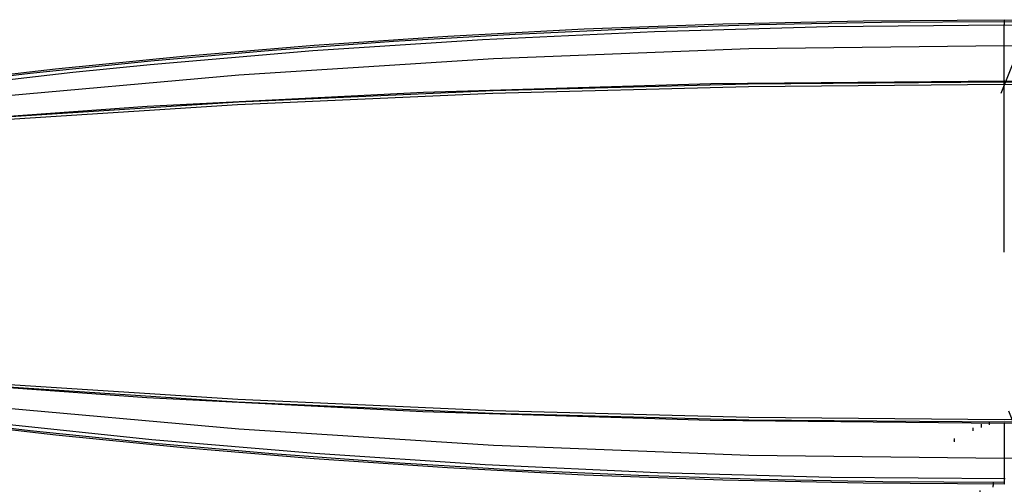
# Model space of a CAD drawing. Header units: millimetres. Extents: x -31.4 to 31.4, y -14.5 to -7.3.
# Tile 4 of 8: x -15.3 to 0, y -14.5 to -7.3. Entities that reach past the tile are written whole.
import ezdxf

# ---------------------------------------------------------------- set-up
doc = ezdxf.new("R2010")
doc.units = ezdxf.units.MM
doc.header["$MEASUREMENT"] = 0
doc.layers.add('Predefinito', color=5, linetype='Continuous')

msp = doc.modelspace()

# ---------------------------------------------------------------- linework, layer by layer
at = {"layer": 'Predefinito', "color": 9, "extrusion": (1, 6.37988e-05, -6.40839e-05)}
msp.add_lwpolyline([(-7.412, 7.757), (-7.411, 7.758), (-7.41, 7.759), (-7.409, 7.76), (-7.407, 7.761), (-7.406, 7.762), (-7.405, 7.763), (-7.403, 7.763), (-7.402, 7.764), (-7.4, 7.765), (-7.398, 7.766), (-7.398, 7.766), (-7.397, 7.766), (-7.396, 7.766), (-7.395, 7.767), (-7.394, 7.767), (-7.393, 7.767), (-7.392, 7.767), (-7.392, 7.768), (-7.391, 7.768), (-7.39, 7.768), (-7.389, 7.768), (-7.388, 7.768), (-7.387, 7.769), (-7.386, 7.769), (-7.385, 7.769), (-7.384, 7.769), (-7.383, 7.769), (-7.382, 7.769), (-7.381, 7.769), (-7.38, 7.769), (-7.379, 7.769), (-7.378, 7.769), (-7.377, 7.769), (-7.376, 7.769), (-7.375, 7.769), (-7.374, 7.769), (-7.373, 7.769), (-7.372, 7.769), (-7.371, 7.768), (-7.37, 7.768), (-7.369, 7.768), (-7.368, 7.768), (-7.367, 7.767), (-7.366, 7.767), (-7.365, 7.767), (-7.364, 7.767), (-7.363, 7.766), (-7.362, 7.766), (-7.361, 7.765), (-7.36, 7.765), (-7.359, 7.765), (-7.358, 7.764), (-7.357, 7.764), (-7.356, 7.763), (-7.355, 7.763), (-7.354, 7.762), (-7.353, 7.762), (-7.352, 7.761), (-7.351, 7.76), (-7.351, 7.76), (-7.35, 7.759), (-7.349, 7.758), (-7.348, 7.758), (-7.347, 7.757), (-7.346, 7.756), (-7.346, 7.756), (-7.345, 7.755), (-7.344, 7.754), (-7.343, 7.753), (-7.343, 7.753), (-7.342, 7.752), (-7.341, 7.751), (-7.341, 7.75), (-7.34, 7.75), (-7.34, 7.749), (-7.339, 7.748), (-7.338, 7.747), (-7.338, 7.746), (-7.337, 7.745), (-7.337, 7.745), (-7.336, 7.744), (-7.336, 7.743), (-7.335, 7.742), (-7.335, 7.741), (-7.334, 7.74), (-7.334, 7.739), (-7.334, 7.739), (-7.333, 7.738), (-7.333, 7.737), (-7.333, 7.736), (-7.332, 7.735), (-7.332, 7.734), (-7.332, 7.733), (-7.332, 7.732), (-7.331, 7.732), (-7.331, 7.731), (-7.331, 7.73), (-7.331, 7.729), (-7.33, 7.727), (-7.33, 7.726), (-7.33, 7.724), (-7.33, 7.722), (-7.33, 7.721), (-7.33, 7.719), (-7.33, 7.717), (-7.33, 7.716), (-7.33, 7.714), (-7.33, 7.713)], dxfattribs=at)
at = {"layer": 'Predefinito', "color": 9, "extrusion": (0.99934, 0.025723, -0.025647)}
msp.add_lwpolyline([(-7.361, 7.701), (-7.359, 7.702), (-7.358, 7.703), (-7.357, 7.704), (-7.356, 7.705), (-7.354, 7.706), (-7.353, 7.706), (-7.352, 7.707), (-7.35, 7.708), (-7.348, 7.709), (-7.347, 7.709), (-7.346, 7.71), (-7.345, 7.71), (-7.344, 7.71), (-7.344, 7.711), (-7.343, 7.711), (-7.342, 7.711), (-7.341, 7.711), (-7.34, 7.712), (-7.339, 7.712), (-7.338, 7.712), (-7.337, 7.712), (-7.336, 7.712), (-7.335, 7.713), (-7.334, 7.713), (-7.333, 7.713), (-7.332, 7.713), (-7.332, 7.713), (-7.331, 7.713), (-7.33, 7.713), (-7.329, 7.713), (-7.328, 7.713), (-7.327, 7.713), (-7.326, 7.713), (-7.325, 7.713), (-7.323, 7.713), (-7.322, 7.713), (-7.321, 7.713), (-7.32, 7.712), (-7.319, 7.712), (-7.318, 7.712), (-7.317, 7.712), (-7.316, 7.712), (-7.315, 7.711), (-7.314, 7.711), (-7.313, 7.711), (-7.312, 7.71), (-7.311, 7.71), (-7.31, 7.71), (-7.309, 7.709), (-7.308, 7.709), (-7.307, 7.708), (-7.306, 7.708), (-7.305, 7.708), (-7.305, 7.707), (-7.304, 7.707), (-7.303, 7.706), (-7.302, 7.705), (-7.301, 7.705), (-7.3, 7.704), (-7.299, 7.704), (-7.298, 7.703), (-7.297, 7.702), (-7.297, 7.702), (-7.296, 7.701), (-7.295, 7.7), (-7.294, 7.7), (-7.293, 7.699), (-7.293, 7.698), (-7.292, 7.697), (-7.291, 7.697), (-7.291, 7.696), (-7.29, 7.695), (-7.289, 7.694), (-7.289, 7.694), (-7.288, 7.693), (-7.287, 7.692), (-7.287, 7.691), (-7.286, 7.69), (-7.286, 7.689), (-7.285, 7.689), (-7.285, 7.688), (-7.284, 7.687), (-7.284, 7.686), (-7.283, 7.685), (-7.283, 7.684), (-7.283, 7.683), (-7.282, 7.682), (-7.282, 7.682), (-7.281, 7.681), (-7.281, 7.68), (-7.281, 7.679), (-7.281, 7.678), (-7.28, 7.677), (-7.28, 7.676), (-7.28, 7.676), (-7.28, 7.675), (-7.279, 7.674), (-7.279, 7.673), (-7.279, 7.671), (-7.279, 7.67), (-7.278, 7.668), (-7.278, 7.666), (-7.278, 7.665), (-7.278, 7.663), (-7.278, 7.661), (-7.278, 7.66), (-7.278, 7.658), (-7.279, 7.657)], dxfattribs=at)
at = {"layer": 'Predefinito', "color": 9, "extrusion": (0.999834, 0.012847, -0.012892)}
msp.add_lwpolyline([(-7.399, 7.743), (-7.398, 7.744), (-7.397, 7.745), (-7.396, 7.746), (-7.394, 7.747), (-7.393, 7.748), (-7.392, 7.748), (-7.39, 7.749), (-7.389, 7.75), (-7.387, 7.751), (-7.386, 7.751), (-7.385, 7.752), (-7.384, 7.752), (-7.383, 7.752), (-7.382, 7.753), (-7.381, 7.753), (-7.38, 7.753), (-7.38, 7.753), (-7.379, 7.754), (-7.378, 7.754), (-7.377, 7.754), (-7.376, 7.754), (-7.375, 7.754), (-7.374, 7.754), (-7.373, 7.755), (-7.372, 7.755), (-7.371, 7.755), (-7.37, 7.755), (-7.369, 7.755), (-7.368, 7.755), (-7.367, 7.755), (-7.366, 7.755), (-7.365, 7.755), (-7.364, 7.755), (-7.363, 7.755), (-7.362, 7.755), (-7.361, 7.755), (-7.36, 7.755), (-7.359, 7.754), (-7.358, 7.754), (-7.357, 7.754), (-7.356, 7.754), (-7.355, 7.754), (-7.354, 7.753), (-7.353, 7.753), (-7.352, 7.753), (-7.351, 7.752), (-7.35, 7.752), (-7.349, 7.752), (-7.348, 7.751), (-7.347, 7.751), (-7.346, 7.75), (-7.345, 7.75), (-7.344, 7.749), (-7.343, 7.749), (-7.342, 7.748), (-7.341, 7.748), (-7.34, 7.747), (-7.339, 7.747), (-7.339, 7.746), (-7.338, 7.746), (-7.337, 7.745), (-7.336, 7.744), (-7.335, 7.744), (-7.334, 7.743), (-7.334, 7.742), (-7.333, 7.742), (-7.332, 7.741), (-7.331, 7.74), (-7.331, 7.739), (-7.33, 7.739), (-7.329, 7.738), (-7.329, 7.737), (-7.328, 7.736), (-7.327, 7.735), (-7.327, 7.735), (-7.326, 7.734), (-7.325, 7.733), (-7.325, 7.732), (-7.324, 7.731), (-7.324, 7.73), (-7.323, 7.73), (-7.323, 7.729), (-7.322, 7.728), (-7.322, 7.727), (-7.322, 7.726), (-7.321, 7.725), (-7.321, 7.724), (-7.32, 7.724), (-7.32, 7.723), (-7.32, 7.722), (-7.32, 7.721), (-7.319, 7.72), (-7.319, 7.719), (-7.319, 7.718), (-7.318, 7.717), (-7.318, 7.717), (-7.318, 7.716), (-7.318, 7.715), (-7.318, 7.713), (-7.317, 7.711), (-7.317, 7.71), (-7.317, 7.708), (-7.317, 7.706), (-7.317, 7.705), (-7.317, 7.703), (-7.317, 7.702), (-7.317, 7.7), (-7.317, 7.699)], dxfattribs=at)
at = {"layer": 'Predefinito', "color": 9, "extrusion": (1, 0, 0)}
for points in [[(-10.934, 6.467), (-10.751, 6.47), (-10.569, 6.479), (-10.388, 6.494), (-10.207, 6.515), (-10.026, 6.543), (-9.847, 6.576), (-9.669, 6.615), (-9.492, 6.661), (-9.317, 6.712), (-9.144, 6.769), (-8.973, 6.832), (-8.804, 6.9), (-8.637, 6.974), (-8.473, 7.054), (-8.312, 7.139), (-8.154, 7.229), (-7.999, 7.325), (-7.847, 7.425), (-7.698, 7.531), (-7.553, 7.642), (-7.412, 7.757)], [(-13.587, 0.03), (-14.537, 7.713)]]:
    msp.add_lwpolyline(points, dxfattribs=at)
at = {"layer": 'Predefinito', "color": 9, "extrusion": (0.998934, -0.005307, -0.045845)}
msp.add_lwpolyline([(-8.468, -0.138), (-7.576, 7.553)], dxfattribs=at)
at = {"layer": 'Predefinito', "color": 9, "extrusion": (0.997362, 0.052123, -0.050512)}
msp.add_lwpolyline([(-7.202, 7.538), (-7.2, 7.539), (-7.199, 7.54), (-7.198, 7.541), (-7.197, 7.542), (-7.195, 7.542), (-7.194, 7.543), (-7.193, 7.544), (-7.191, 7.545), (-7.189, 7.546), (-7.188, 7.546), (-7.187, 7.547), (-7.186, 7.547), (-7.185, 7.547), (-7.185, 7.547), (-7.184, 7.548), (-7.183, 7.548), (-7.182, 7.548), (-7.181, 7.548), (-7.18, 7.549), (-7.179, 7.549), (-7.178, 7.549), (-7.177, 7.549), (-7.176, 7.549), (-7.175, 7.549), (-7.175, 7.549), (-7.174, 7.55), (-7.173, 7.55), (-7.172, 7.55), (-7.171, 7.55), (-7.17, 7.55), (-7.169, 7.55), (-7.168, 7.55), (-7.167, 7.55), (-7.166, 7.55), (-7.165, 7.55), (-7.164, 7.549), (-7.163, 7.549), (-7.162, 7.549), (-7.161, 7.549), (-7.16, 7.549), (-7.158, 7.549), (-7.157, 7.548), (-7.156, 7.548), (-7.155, 7.548), (-7.154, 7.547), (-7.153, 7.547), (-7.152, 7.547), (-7.151, 7.546), (-7.15, 7.546), (-7.15, 7.546), (-7.149, 7.545), (-7.148, 7.545), (-7.147, 7.544), (-7.146, 7.544), (-7.145, 7.543), (-7.144, 7.543), (-7.143, 7.542), (-7.142, 7.542), (-7.141, 7.541), (-7.14, 7.54), (-7.139, 7.54), (-7.139, 7.539), (-7.138, 7.539), (-7.137, 7.538), (-7.136, 7.537), (-7.135, 7.537), (-7.135, 7.536), (-7.134, 7.535), (-7.133, 7.534), (-7.132, 7.534), (-7.132, 7.533), (-7.131, 7.532), (-7.13, 7.531), (-7.13, 7.53), (-7.129, 7.53), (-7.129, 7.529), (-7.128, 7.528), (-7.128, 7.527), (-7.127, 7.526), (-7.126, 7.526), (-7.126, 7.525), (-7.125, 7.524), (-7.125, 7.523), (-7.125, 7.522), (-7.124, 7.521), (-7.124, 7.52), (-7.123, 7.52), (-7.123, 7.519), (-7.123, 7.518), (-7.122, 7.517), (-7.122, 7.516), (-7.122, 7.515), (-7.121, 7.514), (-7.121, 7.513), (-7.121, 7.513), (-7.121, 7.512), (-7.121, 7.511), (-7.12, 7.51), (-7.12, 7.508), (-7.12, 7.507), (-7.12, 7.505), (-7.119, 7.503), (-7.119, 7.502), (-7.119, 7.5), (-7.119, 7.499), (-7.119, 7.497), (-7.119, 7.496), (-7.12, 7.494)], dxfattribs=at)
at = {"layer": 'Predefinito', "color": 9}
for points in [[(31.131, -10.885), (27.4, -10.17), (23.643, -9.544), (19.741, -8.994), (15.818, -8.542), (11.878, -8.189), (7.926, -7.936), (3.965, -7.784), (0, -7.734), (-3.965, -7.784), (-7.926, -7.936), (-11.878, -8.189), (-15.818, -8.542), (-19.741, -8.994), (-23.643, -9.544), (-27.4, -10.17), (-31.131, -10.885)], [(-31.131, -10.983), (-27.4, -11.698), (-23.643, -12.323), (-19.741, -12.874), (-15.818, -13.326), (-11.878, -13.679), (-7.926, -13.931), (-3.965, -14.083), (0, -14.134), (3.965, -14.083), (7.926, -13.931), (11.878, -13.679), (15.818, -13.326), (19.741, -12.874), (23.643, -12.323), (27.4, -11.698), (31.131, -10.983)]]:
    msp.add_lwpolyline(points, dxfattribs=at)
at = {"layer": 'Predefinito', "color": 9, "extrusion": (0.994039, 0.08, -0.074073)}
msp.add_lwpolyline([(-6.921, 7.28), (-6.92, 7.281), (-6.918, 7.282), (-6.917, 7.282), (-6.916, 7.283), (-6.915, 7.284), (-6.913, 7.285), (-6.912, 7.286), (-6.91, 7.286), (-6.909, 7.287), (-6.907, 7.288), (-6.905, 7.288), (-6.905, 7.289), (-6.904, 7.289), (-6.903, 7.289), (-6.902, 7.289), (-6.901, 7.29), (-6.9, 7.29), (-6.899, 7.29), (-6.898, 7.29), (-6.898, 7.291), (-6.897, 7.291), (-6.896, 7.291), (-6.895, 7.291), (-6.894, 7.291), (-6.893, 7.291), (-6.892, 7.291), (-6.891, 7.291), (-6.89, 7.291), (-6.889, 7.291), (-6.888, 7.291), (-6.887, 7.291), (-6.886, 7.291), (-6.885, 7.291), (-6.884, 7.291), (-6.883, 7.291), (-6.882, 7.291), (-6.881, 7.291), (-6.88, 7.291), (-6.879, 7.29), (-6.878, 7.29), (-6.877, 7.29), (-6.876, 7.29), (-6.875, 7.289), (-6.874, 7.289), (-6.873, 7.289), (-6.872, 7.288), (-6.871, 7.288), (-6.87, 7.288), (-6.869, 7.287), (-6.868, 7.287), (-6.867, 7.286), (-6.866, 7.286), (-6.865, 7.285), (-6.864, 7.285), (-6.863, 7.284), (-6.863, 7.284), (-6.862, 7.283), (-6.861, 7.283), (-6.86, 7.282), (-6.859, 7.282), (-6.858, 7.281), (-6.857, 7.28), (-6.857, 7.28), (-6.856, 7.279), (-6.855, 7.278), (-6.854, 7.278), (-6.854, 7.277), (-6.853, 7.276), (-6.852, 7.275), (-6.851, 7.275), (-6.851, 7.274), (-6.85, 7.273), (-6.849, 7.272), (-6.849, 7.272), (-6.848, 7.271), (-6.848, 7.27), (-6.847, 7.269), (-6.847, 7.268), (-6.846, 7.267), (-6.846, 7.267), (-6.845, 7.266), (-6.845, 7.265), (-6.844, 7.264), (-6.844, 7.263), (-6.843, 7.262), (-6.843, 7.261), (-6.843, 7.261), (-6.842, 7.26), (-6.842, 7.259), (-6.842, 7.258), (-6.841, 7.257), (-6.841, 7.256), (-6.841, 7.255), (-6.841, 7.255), (-6.84, 7.254), (-6.84, 7.252), (-6.84, 7.25), (-6.839, 7.249), (-6.839, 7.247), (-6.839, 7.245), (-6.839, 7.244), (-6.839, 7.242), (-6.839, 7.241), (-6.839, 7.239), (-6.839, 7.238), (-6.839, 7.236)], dxfattribs=at)
at = {"layer": 'Predefinito', "color": 9, "extrusion": (0.989275, 0.110012, -0.096088)}
msp.add_lwpolyline([(-6.495, 6.941), (-6.494, 6.942), (-6.493, 6.943), (-6.491, 6.943), (-6.49, 6.944), (-6.489, 6.945), (-6.487, 6.946), (-6.486, 6.947), (-6.484, 6.947), (-6.483, 6.948), (-6.481, 6.949), (-6.48, 6.949), (-6.479, 6.949), (-6.478, 6.95), (-6.477, 6.95), (-6.476, 6.95), (-6.475, 6.95), (-6.475, 6.951), (-6.474, 6.951), (-6.473, 6.951), (-6.472, 6.951), (-6.471, 6.951), (-6.47, 6.951), (-6.469, 6.952), (-6.468, 6.952), (-6.467, 6.952), (-6.466, 6.952), (-6.465, 6.952), (-6.464, 6.952), (-6.463, 6.952), (-6.462, 6.952), (-6.461, 6.952), (-6.46, 6.952), (-6.459, 6.952), (-6.458, 6.952), (-6.457, 6.952), (-6.456, 6.951), (-6.456, 6.951), (-6.455, 6.951), (-6.454, 6.951), (-6.453, 6.951), (-6.452, 6.95), (-6.451, 6.95), (-6.45, 6.95), (-6.449, 6.95), (-6.448, 6.949), (-6.447, 6.949), (-6.446, 6.949), (-6.445, 6.948), (-6.444, 6.948), (-6.443, 6.947), (-6.442, 6.947), (-6.441, 6.947), (-6.44, 6.946), (-6.439, 6.946), (-6.438, 6.945), (-6.437, 6.945), (-6.437, 6.944), (-6.436, 6.944), (-6.435, 6.943), (-6.434, 6.942), (-6.433, 6.942), (-6.432, 6.941), (-6.432, 6.94), (-6.431, 6.94), (-6.43, 6.939), (-6.429, 6.938), (-6.429, 6.938), (-6.428, 6.937), (-6.427, 6.936), (-6.426, 6.936), (-6.426, 6.935), (-6.425, 6.934), (-6.424, 6.933), (-6.424, 6.933), (-6.423, 6.932), (-6.423, 6.931), (-6.422, 6.93), (-6.422, 6.929), (-6.421, 6.929), (-6.421, 6.928), (-6.42, 6.927), (-6.42, 6.926), (-6.419, 6.925), (-6.419, 6.924), (-6.418, 6.924), (-6.418, 6.923), (-6.418, 6.922), (-6.417, 6.921), (-6.417, 6.92), (-6.417, 6.919), (-6.416, 6.919), (-6.416, 6.918), (-6.416, 6.917), (-6.415, 6.916), (-6.415, 6.915), (-6.415, 6.913), (-6.414, 6.912), (-6.414, 6.91), (-6.414, 6.909), (-6.414, 6.907), (-6.414, 6.905), (-6.413, 6.904), (-6.413, 6.902), (-6.413, 6.901), (-6.413, 6.899), (-6.414, 6.898)], dxfattribs=at)
at = {"layer": 'Predefinito', "color": 9, "extrusion": (0.999555, 0.017183, -0.024382)}
msp.add_lwpolyline([(-8.295, -0.066), (-8.294, -0.066), (-8.293, -0.066), (-8.292, -0.066), (-8.291, -0.066), (-8.29, -0.066), (-8.289, -0.066), (-8.288, -0.066), (-8.287, -0.065), (-8.285, -0.065), (-8.284, -0.065), (-8.283, -0.065), (-8.282, -0.065), (-8.281, -0.064), (-8.28, -0.064), (-8.279, -0.064), (-8.278, -0.063), (-8.277, -0.063), (-8.276, -0.062), (-8.275, -0.062), (-8.274, -0.061), (-8.273, -0.061), (-8.272, -0.06), (-8.271, -0.06), (-8.27, -0.059), (-8.269, -0.059), (-8.268, -0.058), (-8.267, -0.057), (-8.266, -0.057), (-8.265, -0.056), (-8.264, -0.055), (-8.263, -0.054), (-8.262, -0.054), (-8.261, -0.053), (-8.26, -0.052), (-8.259, -0.051), (-8.259, -0.05), (-8.258, -0.049), (-8.257, -0.049), (-8.256, -0.048), (-8.255, -0.047), (-8.255, -0.046), (-8.254, -0.045), (-8.253, -0.044), (-8.253, -0.043), (-8.252, -0.042), (-8.252, -0.041), (-8.251, -0.04), (-8.251, -0.039), (-8.25, -0.038), (-8.25, -0.037), (-8.249, -0.036), (-8.249, -0.035), (-8.248, -0.034), (-8.248, -0.033), (-8.248, -0.032), (-8.247, -0.031), (-8.247, -0.03), (-8.247, -0.028), (-8.246, -0.027), (-8.246, -0.026), (-8.246, -0.025), (-8.246, -0.024), (-8.246, -0.023), (-8.245, -0.022)], dxfattribs=at)
at = {"layer": 'Predefinito', "color": 9, "extrusion": (1, 4.48638e-05, -6.40144e-05)}
msp.add_lwpolyline([(-8.331, -0.014), (-8.33, -0.014), (-8.328, -0.014), (-8.327, -0.014), (-8.326, -0.014), (-8.325, -0.014), (-8.324, -0.014), (-8.323, -0.014), (-8.322, -0.014), (-8.321, -0.013), (-8.32, -0.013), (-8.319, -0.013), (-8.318, -0.013), (-8.317, -0.012), (-8.316, -0.012), (-8.314, -0.012), (-8.313, -0.011), (-8.312, -0.011), (-8.311, -0.01), (-8.31, -0.01), (-8.309, -0.009), (-8.308, -0.009), (-8.307, -0.008), (-8.306, -0.008), (-8.305, -0.007), (-8.304, -0.007), (-8.303, -0.006), (-8.302, -0.005), (-8.301, -0.005), (-8.3, -0.004), (-8.299, -0.003), (-8.298, -0.002), (-8.297, -0.002), (-8.297, -0.001), (-8.296, 0), (-8.295, 0.001), (-8.294, 0.002), (-8.293, 0.002), (-8.292, 0.003), (-8.292, 0.004), (-8.291, 0.005), (-8.29, 0.006), (-8.29, 0.007), (-8.289, 0.008), (-8.288, 0.009), (-8.288, 0.01), (-8.287, 0.011), (-8.287, 0.012), (-8.286, 0.013), (-8.286, 0.014), (-8.285, 0.015), (-8.285, 0.016), (-8.284, 0.017), (-8.284, 0.018), (-8.283, 0.019), (-8.283, 0.02), (-8.283, 0.021), (-8.282, 0.022), (-8.282, 0.023), (-8.282, 0.024), (-8.282, 0.025), (-8.281, 0.027), (-8.281, 0.028), (-8.281, 0.029), (-8.281, 0.03)], dxfattribs=at)
at = {"layer": 'Predefinito', "color": 9, "extrusion": (0.998206, 0.034935, -0.048633)}
msp.add_lwpolyline([(-8.185, -0.221), (-8.184, -0.221), (-8.183, -0.221), (-8.182, -0.221), (-8.181, -0.221), (-8.18, -0.221), (-8.179, -0.221), (-8.177, -0.221), (-8.176, -0.221), (-8.175, -0.22), (-8.174, -0.22), (-8.173, -0.22), (-8.172, -0.22), (-8.171, -0.219), (-8.17, -0.219), (-8.169, -0.219), (-8.168, -0.218), (-8.167, -0.218), (-8.166, -0.217), (-8.164, -0.217), (-8.163, -0.216), (-8.162, -0.216), (-8.161, -0.215), (-8.16, -0.215), (-8.159, -0.214), (-8.158, -0.214), (-8.157, -0.213), (-8.156, -0.212), (-8.155, -0.212), (-8.154, -0.211), (-8.153, -0.21), (-8.153, -0.209), (-8.152, -0.209), (-8.151, -0.208), (-8.15, -0.207), (-8.149, -0.206), (-8.148, -0.205), (-8.147, -0.204), (-8.147, -0.203), (-8.146, -0.203), (-8.145, -0.202), (-8.144, -0.201), (-8.144, -0.2), (-8.143, -0.199), (-8.143, -0.198), (-8.142, -0.197), (-8.141, -0.196), (-8.141, -0.195), (-8.14, -0.194), (-8.14, -0.193), (-8.139, -0.192), (-8.139, -0.191), (-8.138, -0.19), (-8.138, -0.188), (-8.138, -0.187), (-8.137, -0.186), (-8.137, -0.185), (-8.137, -0.184), (-8.136, -0.183), (-8.136, -0.182), (-8.136, -0.181), (-8.136, -0.18), (-8.136, -0.179), (-8.135, -0.178), (-8.135, -0.177)], dxfattribs=at)
at = {"layer": 'Predefinito', "color": 9, "extrusion": (0.995886, 0.053976, -0.072787)}
msp.add_lwpolyline([(-7.987, -0.479), (-7.986, -0.479), (-7.985, -0.479), (-7.984, -0.479), (-7.983, -0.479), (-7.982, -0.479), (-7.981, -0.479), (-7.98, -0.479), (-7.979, -0.479), (-7.978, -0.478), (-7.977, -0.478), (-7.975, -0.478), (-7.974, -0.478), (-7.973, -0.477), (-7.972, -0.477), (-7.971, -0.477), (-7.97, -0.476), (-7.969, -0.476), (-7.968, -0.475), (-7.967, -0.475), (-7.966, -0.474), (-7.965, -0.474), (-7.964, -0.473), (-7.963, -0.473), (-7.962, -0.472), (-7.961, -0.471), (-7.96, -0.471), (-7.959, -0.47), (-7.958, -0.469), (-7.957, -0.469), (-7.956, -0.468), (-7.955, -0.467), (-7.954, -0.466), (-7.953, -0.466), (-7.952, -0.465), (-7.951, -0.464), (-7.951, -0.463), (-7.95, -0.462), (-7.949, -0.461), (-7.948, -0.46), (-7.947, -0.459), (-7.947, -0.458), (-7.946, -0.457), (-7.945, -0.456), (-7.945, -0.455), (-7.944, -0.454), (-7.944, -0.453), (-7.943, -0.452), (-7.943, -0.451), (-7.942, -0.45), (-7.942, -0.449), (-7.941, -0.448), (-7.941, -0.447), (-7.94, -0.446), (-7.94, -0.445), (-7.94, -0.444), (-7.939, -0.443), (-7.939, -0.442), (-7.939, -0.441), (-7.939, -0.44), (-7.938, -0.439), (-7.938, -0.438), (-7.938, -0.437), (-7.938, -0.435), (-7.938, -0.434)], dxfattribs=at)
at = {"layer": 'Predefinito', "color": 9, "extrusion": (0, 1, 0)}
for points in [[(31.404, 3.039), (26.22, 2.108), (21.009, 1.345), (15.776, 0.751), (10.526, 0.326), (5.266, 0.071), (0, -0.014), (-5.266, 0.071), (-10.526, 0.326), (-15.776, 0.751), (-21.009, 1.345), (-26.22, 2.108), (-31.404, 3.039)], [(29.83, 10.789), (26.402, 9.837), (22.943, 9.002), (19.458, 8.284), (15.951, 7.684), (12.425, 7.204), (8.885, 6.843), (5.335, 6.602), (1.779, 6.482), (-1.779, 6.482), (-5.335, 6.602), (-8.885, 6.843), (-12.425, 7.204), (-15.951, 7.684), (-19.458, 8.284), (-22.943, 9.002), (-26.402, 9.837), (-29.83, 10.789)]]:
    msp.add_lwpolyline(points, dxfattribs=at)
at = {"layer": 'Predefinito', "color": 9, "extrusion": (0.995872, -0.054077, -0.072908)}
msp.add_lwpolyline([(-13.849, -0.394), (-13.85, -0.394), (-13.851, -0.394), (-13.852, -0.394), (-13.853, -0.394), (-13.855, -0.394), (-13.856, -0.394), (-13.857, -0.394), (-13.858, -0.394), (-13.859, -0.393), (-13.86, -0.393), (-13.861, -0.393), (-13.862, -0.393), (-13.863, -0.392), (-13.864, -0.392), (-13.865, -0.392), (-13.867, -0.391), (-13.868, -0.391), (-13.869, -0.39), (-13.87, -0.39), (-13.871, -0.389), (-13.872, -0.389), (-13.873, -0.388), (-13.874, -0.388), (-13.875, -0.387), (-13.876, -0.387), (-13.877, -0.386), (-13.878, -0.385), (-13.879, -0.385), (-13.88, -0.384), (-13.881, -0.383), (-13.882, -0.382), (-13.883, -0.382), (-13.884, -0.381), (-13.884, -0.38), (-13.885, -0.379), (-13.886, -0.378), (-13.887, -0.377), (-13.888, -0.376), (-13.888, -0.375), (-13.889, -0.374), (-13.89, -0.373), (-13.89, -0.373), (-13.891, -0.372), (-13.892, -0.371), (-13.892, -0.37), (-13.893, -0.369), (-13.893, -0.367), (-13.894, -0.366), (-13.894, -0.365), (-13.895, -0.364), (-13.895, -0.363), (-13.896, -0.362), (-13.896, -0.361), (-13.897, -0.36), (-13.897, -0.359), (-13.897, -0.358), (-13.897, -0.357), (-13.898, -0.356), (-13.898, -0.355), (-13.898, -0.354), (-13.898, -0.353), (-13.899, -0.352), (-13.899, -0.351), (-13.899, -0.35)], dxfattribs=at)
at = {"layer": 'Predefinito', "color": 9, "extrusion": (0.998934, 0.005307, -0.045845)}
msp.add_lwpolyline([(-13.4, -0.143), (-14.291, 7.548)], dxfattribs=at)
at = {"layer": 'Predefinito', "color": 9, "extrusion": (0.998204, -0.034956, -0.04866)}
msp.add_lwpolyline([(-13.669, -0.184), (-13.67, -0.184), (-13.671, -0.184), (-13.673, -0.184), (-13.674, -0.184), (-13.675, -0.184), (-13.676, -0.184), (-13.677, -0.184), (-13.678, -0.184), (-13.679, -0.183), (-13.68, -0.183), (-13.681, -0.183), (-13.682, -0.183), (-13.683, -0.182), (-13.684, -0.182), (-13.685, -0.182), (-13.687, -0.181), (-13.688, -0.181), (-13.689, -0.18), (-13.69, -0.18), (-13.691, -0.179), (-13.692, -0.179), (-13.693, -0.178), (-13.694, -0.178), (-13.695, -0.177), (-13.696, -0.177), (-13.697, -0.176), (-13.698, -0.175), (-13.699, -0.175), (-13.7, -0.174), (-13.701, -0.173), (-13.702, -0.172), (-13.703, -0.172), (-13.703, -0.171), (-13.704, -0.17), (-13.705, -0.169), (-13.706, -0.168), (-13.707, -0.167), (-13.708, -0.166), (-13.708, -0.166), (-13.709, -0.165), (-13.71, -0.164), (-13.71, -0.163), (-13.711, -0.162), (-13.712, -0.161), (-13.712, -0.16), (-13.713, -0.159), (-13.713, -0.158), (-13.714, -0.157), (-13.714, -0.156), (-13.715, -0.155), (-13.715, -0.154), (-13.716, -0.153), (-13.716, -0.151), (-13.717, -0.15), (-13.717, -0.149), (-13.717, -0.148), (-13.718, -0.147), (-13.718, -0.146), (-13.718, -0.145), (-13.718, -0.144), (-13.719, -0.143), (-13.719, -0.142), (-13.719, -0.141), (-13.719, -0.14)], dxfattribs=at)
at = {"layer": 'Predefinito', "color": 9, "extrusion": (0.998998, -0.025919, -0.036489)}
msp.add_lwpolyline([(-13.61, -0.11), (-13.611, -0.11), (-13.612, -0.11), (-13.613, -0.11), (-13.614, -0.11), (-13.615, -0.11), (-13.616, -0.11), (-13.618, -0.109), (-13.619, -0.109), (-13.62, -0.109), (-13.621, -0.109), (-13.622, -0.109), (-13.623, -0.108), (-13.624, -0.108), (-13.625, -0.108), (-13.626, -0.107), (-13.627, -0.107), (-13.628, -0.107), (-13.629, -0.106), (-13.63, -0.106), (-13.632, -0.105), (-13.633, -0.105), (-13.634, -0.104), (-13.635, -0.104), (-13.636, -0.103), (-13.637, -0.102), (-13.638, -0.102), (-13.639, -0.101), (-13.64, -0.1), (-13.641, -0.1), (-13.641, -0.099), (-13.642, -0.098), (-13.643, -0.097), (-13.644, -0.097), (-13.645, -0.096), (-13.646, -0.095), (-13.647, -0.094), (-13.647, -0.093), (-13.648, -0.092), (-13.649, -0.091), (-13.65, -0.09), (-13.65, -0.089), (-13.651, -0.089), (-13.652, -0.088), (-13.652, -0.087), (-13.653, -0.086), (-13.654, -0.085), (-13.654, -0.084), (-13.655, -0.083), (-13.655, -0.082), (-13.656, -0.08), (-13.656, -0.079), (-13.657, -0.078), (-13.657, -0.077), (-13.657, -0.076), (-13.658, -0.075), (-13.658, -0.074), (-13.658, -0.073), (-13.659, -0.072), (-13.659, -0.071), (-13.659, -0.07), (-13.659, -0.069), (-13.659, -0.068), (-13.66, -0.067), (-13.66, -0.066)], dxfattribs=at)
at = {"layer": 'Predefinito', "color": 9, "extrusion": (0.999558, -0.017124, -0.024299)}
msp.add_lwpolyline([(-13.569, -0.057), (-13.57, -0.057), (-13.571, -0.057), (-13.572, -0.057), (-13.573, -0.057), (-13.574, -0.056), (-13.575, -0.056), (-13.576, -0.056), (-13.577, -0.056), (-13.579, -0.056), (-13.58, -0.056), (-13.581, -0.055), (-13.582, -0.055), (-13.583, -0.055), (-13.584, -0.054), (-13.585, -0.054), (-13.586, -0.054), (-13.587, -0.053), (-13.588, -0.053), (-13.589, -0.052), (-13.59, -0.052), (-13.591, -0.051), (-13.592, -0.051), (-13.593, -0.05), (-13.594, -0.05), (-13.595, -0.049), (-13.596, -0.048), (-13.597, -0.048), (-13.598, -0.047), (-13.599, -0.046), (-13.6, -0.046), (-13.601, -0.045), (-13.602, -0.044), (-13.603, -0.043), (-13.604, -0.043), (-13.605, -0.042), (-13.605, -0.041), (-13.606, -0.04), (-13.607, -0.039), (-13.608, -0.038), (-13.609, -0.037), (-13.609, -0.036), (-13.61, -0.035), (-13.611, -0.034), (-13.611, -0.033), (-13.612, -0.032), (-13.612, -0.031), (-13.613, -0.03), (-13.614, -0.029), (-13.614, -0.028), (-13.614, -0.027), (-13.615, -0.026), (-13.615, -0.025), (-13.616, -0.024), (-13.616, -0.023), (-13.617, -0.022), (-13.617, -0.021), (-13.617, -0.02), (-13.617, -0.019), (-13.618, -0.018), (-13.618, -0.017), (-13.618, -0.016), (-13.618, -0.015), (-13.618, -0.014), (-13.619, -0.013)], dxfattribs=at)
at = {"layer": 'Predefinito', "color": 9, "extrusion": (0.98928, -0.109984, -0.096068)}
msp.add_lwpolyline([(-15.238, 7.173), (-15.239, 7.174), (-15.241, 7.175), (-15.242, 7.176), (-15.243, 7.177), (-15.244, 7.178), (-15.246, 7.178), (-15.247, 7.179), (-15.249, 7.18), (-15.25, 7.18), (-15.252, 7.181), (-15.253, 7.182), (-15.254, 7.182), (-15.255, 7.182), (-15.256, 7.182), (-15.257, 7.183), (-15.258, 7.183), (-15.259, 7.183), (-15.259, 7.183), (-15.26, 7.184), (-15.261, 7.184), (-15.262, 7.184), (-15.263, 7.184), (-15.264, 7.184), (-15.265, 7.184), (-15.266, 7.184), (-15.267, 7.184), (-15.268, 7.184), (-15.269, 7.184), (-15.27, 7.184), (-15.271, 7.184), (-15.272, 7.184), (-15.273, 7.184), (-15.274, 7.184), (-15.275, 7.184), (-15.276, 7.184), (-15.277, 7.184), (-15.278, 7.184), (-15.279, 7.184), (-15.28, 7.183), (-15.281, 7.183), (-15.282, 7.183), (-15.283, 7.183), (-15.284, 7.182), (-15.285, 7.182), (-15.285, 7.182), (-15.286, 7.181), (-15.287, 7.181), (-15.288, 7.181), (-15.289, 7.18), (-15.29, 7.18), (-15.291, 7.18), (-15.292, 7.179), (-15.293, 7.179), (-15.294, 7.178), (-15.295, 7.178), (-15.296, 7.177), (-15.297, 7.177), (-15.297, 7.176), (-15.298, 7.175), (-15.299, 7.175), (-15.3, 7.174), (-15.301, 7.174), (-15.302, 7.173), (-15.302, 7.172), (-15.303, 7.172), (-15.304, 7.171), (-15.305, 7.17), (-15.305, 7.169), (-15.306, 7.169), (-15.307, 7.168), (-15.307, 7.167), (-15.308, 7.167), (-15.309, 7.166), (-15.309, 7.165), (-15.31, 7.164), (-15.31, 7.163), (-15.311, 7.163), (-15.312, 7.162), (-15.312, 7.161), (-15.313, 7.16), (-15.313, 7.159), (-15.313, 7.159), (-15.314, 7.158), (-15.314, 7.157), (-15.315, 7.156), (-15.315, 7.155), (-15.316, 7.154), (-15.316, 7.154), (-15.316, 7.153), (-15.317, 7.152), (-15.317, 7.151), (-15.317, 7.15), (-15.317, 7.149), (-15.318, 7.148), (-15.318, 7.148), (-15.318, 7.146), (-15.319, 7.144), (-15.319, 7.143), (-15.319, 7.141), (-15.319, 7.139), (-15.32, 7.138), (-15.32, 7.136), (-15.32, 7.135), (-15.32, 7.133), (-15.32, 7.132), (-15.32, 7.13)], dxfattribs=at)
at = {"layer": 'Predefinito', "color": 9, "extrusion": (0.994048, -0.079935, -0.074022)}
msp.add_lwpolyline([(-14.876, 7.41), (-14.877, 7.411), (-14.878, 7.412), (-14.879, 7.413), (-14.88, 7.414), (-14.882, 7.415), (-14.883, 7.415), (-14.885, 7.416), (-14.886, 7.417), (-14.888, 7.418), (-14.889, 7.418), (-14.891, 7.419), (-14.892, 7.419), (-14.893, 7.419), (-14.893, 7.42), (-14.894, 7.42), (-14.895, 7.42), (-14.896, 7.42), (-14.897, 7.421), (-14.898, 7.421), (-14.899, 7.421), (-14.9, 7.421), (-14.901, 7.421), (-14.902, 7.421), (-14.903, 7.421), (-14.903, 7.422), (-14.904, 7.422), (-14.905, 7.422), (-14.906, 7.422), (-14.907, 7.422), (-14.908, 7.422), (-14.909, 7.422), (-14.91, 7.422), (-14.911, 7.422), (-14.912, 7.421), (-14.913, 7.421), (-14.914, 7.421), (-14.915, 7.421), (-14.916, 7.421), (-14.917, 7.421), (-14.918, 7.421), (-14.919, 7.42), (-14.92, 7.42), (-14.921, 7.42), (-14.922, 7.419), (-14.923, 7.419), (-14.924, 7.419), (-14.925, 7.418), (-14.926, 7.418), (-14.927, 7.418), (-14.928, 7.417), (-14.929, 7.417), (-14.93, 7.416), (-14.931, 7.416), (-14.932, 7.415), (-14.933, 7.415), (-14.934, 7.414), (-14.935, 7.414), (-14.936, 7.413), (-14.936, 7.413), (-14.937, 7.412), (-14.938, 7.411), (-14.939, 7.411), (-14.94, 7.41), (-14.94, 7.409), (-14.941, 7.409), (-14.942, 7.408), (-14.943, 7.407), (-14.943, 7.407), (-14.944, 7.406), (-14.945, 7.405), (-14.946, 7.404), (-14.946, 7.403), (-14.947, 7.403), (-14.947, 7.402), (-14.948, 7.401), (-14.949, 7.4), (-14.949, 7.399), (-14.95, 7.399), (-14.95, 7.398), (-14.951, 7.397), (-14.951, 7.396), (-14.952, 7.395), (-14.952, 7.394), (-14.953, 7.394), (-14.953, 7.393), (-14.953, 7.392), (-14.954, 7.391), (-14.954, 7.39), (-14.954, 7.389), (-14.955, 7.388), (-14.955, 7.388), (-14.955, 7.387), (-14.956, 7.386), (-14.956, 7.385), (-14.956, 7.384), (-14.956, 7.383), (-14.957, 7.381), (-14.957, 7.379), (-14.957, 7.378), (-14.957, 7.376), (-14.958, 7.374), (-14.958, 7.373), (-14.958, 7.371), (-14.958, 7.37), (-14.957, 7.368), (-14.957, 7.367)], dxfattribs=at)
at = {"layer": 'Predefinito', "color": 9, "extrusion": (0.995883, -0.065747, -0.062398)}
msp.add_lwpolyline([(-14.742, 7.511), (-14.743, 7.512), (-14.744, 7.512), (-14.745, 7.513), (-14.746, 7.514), (-14.748, 7.515), (-14.749, 7.516), (-14.751, 7.517), (-14.752, 7.517), (-14.754, 7.518), (-14.755, 7.519), (-14.756, 7.519), (-14.757, 7.519), (-14.758, 7.52), (-14.758, 7.52), (-14.759, 7.52), (-14.76, 7.52), (-14.761, 7.521), (-14.762, 7.521), (-14.763, 7.521), (-14.764, 7.521), (-14.765, 7.521), (-14.766, 7.522), (-14.767, 7.522), (-14.767, 7.522), (-14.768, 7.522), (-14.769, 7.522), (-14.77, 7.522), (-14.771, 7.522), (-14.772, 7.522), (-14.773, 7.522), (-14.774, 7.522), (-14.775, 7.522), (-14.776, 7.522), (-14.777, 7.522), (-14.778, 7.522), (-14.779, 7.522), (-14.78, 7.522), (-14.781, 7.522), (-14.782, 7.522), (-14.783, 7.521), (-14.784, 7.521), (-14.785, 7.521), (-14.786, 7.521), (-14.787, 7.52), (-14.788, 7.52), (-14.789, 7.52), (-14.79, 7.519), (-14.791, 7.519), (-14.792, 7.519), (-14.793, 7.518), (-14.794, 7.518), (-14.795, 7.517), (-14.796, 7.517), (-14.797, 7.516), (-14.798, 7.516), (-14.799, 7.515), (-14.8, 7.515), (-14.801, 7.514), (-14.802, 7.514), (-14.803, 7.513), (-14.803, 7.512), (-14.804, 7.512), (-14.805, 7.511), (-14.806, 7.511), (-14.807, 7.51), (-14.807, 7.509), (-14.808, 7.508), (-14.809, 7.508), (-14.81, 7.507), (-14.81, 7.506), (-14.811, 7.505), (-14.812, 7.505), (-14.812, 7.504), (-14.813, 7.503), (-14.814, 7.502), (-14.814, 7.502), (-14.815, 7.501), (-14.815, 7.5), (-14.816, 7.499), (-14.816, 7.498), (-14.817, 7.497), (-14.817, 7.497), (-14.818, 7.496), (-14.818, 7.495), (-14.819, 7.494), (-14.819, 7.493), (-14.819, 7.492), (-14.82, 7.491), (-14.82, 7.491), (-14.82, 7.49), (-14.821, 7.489), (-14.821, 7.488), (-14.821, 7.487), (-14.822, 7.486), (-14.822, 7.485), (-14.822, 7.484), (-14.822, 7.484), (-14.822, 7.483), (-14.823, 7.481), (-14.823, 7.479), (-14.823, 7.478), (-14.823, 7.476), (-14.824, 7.475), (-14.824, 7.473), (-14.824, 7.471), (-14.824, 7.47), (-14.823, 7.468), (-14.823, 7.467)], dxfattribs=at)
at = {"layer": 'Predefinito', "color": 9, "extrusion": (0.997375, -0.051998, -0.0504)}
msp.add_lwpolyline([(-14.635, 7.596), (-14.636, 7.597), (-14.638, 7.598), (-14.639, 7.599), (-14.64, 7.6), (-14.641, 7.601), (-14.643, 7.602), (-14.644, 7.602), (-14.646, 7.603), (-14.647, 7.604), (-14.649, 7.605), (-14.65, 7.605), (-14.651, 7.605), (-14.651, 7.605), (-14.652, 7.606), (-14.653, 7.606), (-14.654, 7.606), (-14.655, 7.607), (-14.656, 7.607), (-14.657, 7.607), (-14.658, 7.607), (-14.659, 7.607), (-14.659, 7.607), (-14.66, 7.608), (-14.661, 7.608), (-14.662, 7.608), (-14.663, 7.608), (-14.664, 7.608), (-14.665, 7.608), (-14.666, 7.608), (-14.667, 7.608), (-14.668, 7.608), (-14.669, 7.608), (-14.67, 7.608), (-14.671, 7.608), (-14.672, 7.608), (-14.673, 7.608), (-14.674, 7.608), (-14.675, 7.608), (-14.676, 7.607), (-14.677, 7.607), (-14.678, 7.607), (-14.679, 7.607), (-14.68, 7.606), (-14.681, 7.606), (-14.682, 7.606), (-14.683, 7.606), (-14.684, 7.605), (-14.685, 7.605), (-14.686, 7.604), (-14.687, 7.604), (-14.688, 7.604), (-14.689, 7.603), (-14.69, 7.603), (-14.691, 7.602), (-14.692, 7.602), (-14.693, 7.601), (-14.694, 7.601), (-14.695, 7.6), (-14.696, 7.599), (-14.696, 7.599), (-14.697, 7.598), (-14.698, 7.598), (-14.699, 7.597), (-14.7, 7.596), (-14.701, 7.596), (-14.701, 7.595), (-14.702, 7.594), (-14.703, 7.593), (-14.704, 7.593), (-14.704, 7.592), (-14.705, 7.591), (-14.706, 7.59), (-14.706, 7.59), (-14.707, 7.589), (-14.708, 7.588), (-14.708, 7.587), (-14.709, 7.586), (-14.709, 7.586), (-14.71, 7.585), (-14.71, 7.584), (-14.711, 7.583), (-14.711, 7.582), (-14.712, 7.581), (-14.712, 7.58), (-14.713, 7.58), (-14.713, 7.579), (-14.713, 7.578), (-14.714, 7.577), (-14.714, 7.576), (-14.714, 7.575), (-14.715, 7.574), (-14.715, 7.574), (-14.715, 7.573), (-14.716, 7.572), (-14.716, 7.571), (-14.716, 7.57), (-14.716, 7.569), (-14.716, 7.568), (-14.717, 7.567), (-14.717, 7.565), (-14.717, 7.563), (-14.717, 7.562), (-14.717, 7.56), (-14.717, 7.559), (-14.717, 7.557), (-14.717, 7.555), (-14.717, 7.554), (-14.717, 7.552)], dxfattribs=at)
at = {"layer": 'Predefinito', "color": 9, "extrusion": (0.999348, -0.025575, -0.025503)}
msp.add_lwpolyline([(-14.499, 7.716), (-14.5, 7.717), (-14.501, 7.718), (-14.503, 7.719), (-14.504, 7.72), (-14.505, 7.721), (-14.507, 7.721), (-14.508, 7.722), (-14.51, 7.723), (-14.511, 7.724), (-14.513, 7.724), (-14.514, 7.725), (-14.514, 7.725), (-14.515, 7.725), (-14.516, 7.726), (-14.517, 7.726), (-14.518, 7.726), (-14.519, 7.726), (-14.52, 7.727), (-14.521, 7.727), (-14.522, 7.727), (-14.522, 7.727), (-14.523, 7.727), (-14.524, 7.727), (-14.525, 7.728), (-14.526, 7.728), (-14.527, 7.728), (-14.528, 7.728), (-14.529, 7.728), (-14.53, 7.728), (-14.531, 7.728), (-14.532, 7.728), (-14.533, 7.728), (-14.534, 7.728), (-14.535, 7.728), (-14.536, 7.728), (-14.537, 7.728), (-14.538, 7.727), (-14.539, 7.727), (-14.54, 7.727), (-14.541, 7.727), (-14.542, 7.727), (-14.543, 7.726), (-14.544, 7.726), (-14.545, 7.726), (-14.546, 7.726), (-14.547, 7.725), (-14.548, 7.725), (-14.549, 7.725), (-14.55, 7.724), (-14.551, 7.724), (-14.552, 7.723), (-14.553, 7.723), (-14.554, 7.722), (-14.555, 7.722), (-14.556, 7.721), (-14.557, 7.721), (-14.558, 7.72), (-14.559, 7.72), (-14.56, 7.719), (-14.561, 7.719), (-14.561, 7.718), (-14.562, 7.717), (-14.563, 7.717), (-14.564, 7.716), (-14.565, 7.715), (-14.566, 7.715), (-14.566, 7.714), (-14.567, 7.713), (-14.568, 7.712), (-14.568, 7.712), (-14.569, 7.711), (-14.57, 7.71), (-14.57, 7.709), (-14.571, 7.708), (-14.572, 7.708), (-14.572, 7.707), (-14.573, 7.706), (-14.573, 7.705), (-14.574, 7.704), (-14.574, 7.703), (-14.575, 7.703), (-14.575, 7.702), (-14.576, 7.701), (-14.576, 7.7), (-14.577, 7.699), (-14.577, 7.698), (-14.578, 7.697), (-14.578, 7.697), (-14.578, 7.696), (-14.579, 7.695), (-14.579, 7.694), (-14.579, 7.693), (-14.579, 7.692), (-14.58, 7.691), (-14.58, 7.69), (-14.58, 7.69), (-14.58, 7.689), (-14.58, 7.688), (-14.581, 7.686), (-14.581, 7.684), (-14.581, 7.683), (-14.581, 7.681), (-14.581, 7.68), (-14.581, 7.678), (-14.581, 7.676), (-14.581, 7.675), (-14.581, 7.673), (-14.581, 7.672)], dxfattribs=at)
at = {"layer": 'Predefinito', "color": 9}
for points in [[(-29.857, -10.886, 10.744), (-29.55, -10.799, 10.656), (-29.229, -10.711, 10.571), (-28.551, -10.531, 10.407), (-27.834, -10.349, 10.25), (-27.084, -10.166, 10.1), (-25.51, -9.808, 9.815), (-23.856, -9.465, 9.549), (-22.136, -9.142, 9.297), (-20.359, -8.841, 9.058), (-18.529, -8.565, 8.833), (-16.651, -8.315, 8.623), (-14.72, -8.091, 8.429), (-12.739, -7.894, 8.252), (-10.708, -7.725, 8.096), (-8.634, -7.585, 7.963), (-6.519, -7.474, 7.856), (-4.367, -7.395, 7.777), (-2.191, -7.346, 7.729), (-0.003, -7.33, 7.713), (2.188, -7.346, 7.729)], [(-29.843, -10.899, 10.777), (-29.402, -10.777, 10.655), (-28.956, -10.658, 10.542), (-28.057, -10.427, 10.339), (-27.152, -10.206, 10.156), (-26.243, -9.995, 9.987), (-24.413, -9.603, 9.681), (-22.571, -9.247, 9.405), (-20.718, -8.926, 9.152), (-18.855, -8.639, 8.92), (-16.987, -8.384, 8.708), (-15.116, -8.161, 8.516), (-13.24, -7.967, 8.344), (-11.361, -7.802, 8.193), (-9.477, -7.664, 8.064), (-7.59, -7.552, 7.957), (-5.7, -7.466, 7.873), (-3.805, -7.405, 7.812), (-1.907, -7.368, 7.775), (-0.009, -7.356, 7.763), (1.887, -7.368, 7.775)], [(-29.83, -10.934, 10.789), (-29.317, -10.796, 10.646), (-28.632, -10.618, 10.476), (-27.679, -10.38, 10.267), (-26.266, -10.05, 9.995), (-25.268, -9.832, 9.822), (-23.116, -9.401, 9.483), (-20.923, -9.014, 9.176), (-19.464, -8.783, 8.99), (-16.687, -8.401, 8.671), (-14.451, -8.144, 8.448), (-13.251, -8.024, 8.34), (-10.727, -7.808, 8.142), (-8.098, -7.635, 7.978), (-5.426, -7.512, 7.857), (-2.732, -7.437, 7.783), (-0.012, -7.412, 7.757), (2.687, -7.436, 7.782)], [(31.407, -10.899, 3.055), (29.498, -10.539, 2.692), (27.578, -10.213, 2.35), (25.647, -9.919, 2.03), (23.707, -9.656, 1.733), (21.757, -9.421, 1.458), (19.797, -9.212, 1.206), (15.856, -8.867, 0.772), (11.902, -8.611, 0.434), (7.937, -8.434, 0.192), (3.962, -8.331, 0.046), (-0.01, -8.297, -0.002), (-3.975, -8.331, 0.047), (-7.933, -8.434, 0.192), (-11.882, -8.61, 0.432), (-15.825, -8.864, 0.769), (-19.759, -9.208, 1.201), (-21.723, -9.417, 1.453), (-23.68, -9.652, 1.729), (-25.627, -9.916, 2.027), (-27.564, -10.211, 2.348), (-29.491, -10.537, 2.69), (-31.407, -10.899, 3.055)], [(-31.404, -10.934, 3.039), (-29.488, -10.572, 2.675), (-27.56, -10.245, 2.333), (-25.623, -9.951, 2.012), (-23.68, -9.687, 1.715), (-21.729, -9.452, 1.441), (-19.772, -9.243, 1.189), (-15.841, -8.899, 0.757), (-11.895, -8.644, 0.42), (-7.937, -8.468, 0.179), (-3.97, -8.365, 0.034), (-0.001, -8.331, -0.014), (3.966, -8.364, 0.034), (7.929, -8.467, 0.179), (11.89, -8.643, 0.42), (15.839, -8.899, 0.757), (19.767, -9.243, 1.189), (21.723, -9.451, 1.44), (23.673, -9.686, 1.714), (25.617, -9.95, 2.011), (27.556, -10.244, 2.332), (29.486, -10.572, 2.675), (31.404, -10.934, 3.039)], [(31.403, -10.885, 3.09), (29.83, -10.585, 2.789), (28.209, -10.302, 2.495), (26.539, -10.036, 2.21), (24.817, -9.788, 1.934), (21.209, -9.344, 1.419), (17.375, -8.972, 0.96), (13.306, -8.676, 0.575), (9.022, -8.459, 0.28), (4.564, -8.326, 0.094), (0.006, -8.281, 0.03), (-4.552, -8.326, 0.093), (-9.011, -8.458, 0.279), (-13.299, -8.675, 0.574), (-17.372, -8.972, 0.96), (-21.204, -9.344, 1.418), (-24.809, -9.787, 1.933), (-26.533, -10.035, 2.209), (-28.206, -10.301, 2.494), (-29.828, -10.584, 2.788), (-31.403, -10.885, 3.09)], [(-31.407, -10.968, 3.055), (-29.498, -11.329, 2.692), (-27.578, -11.655, 2.35), (-25.647, -11.948, 2.03), (-23.707, -12.212, 1.733), (-21.757, -12.447, 1.458), (-19.797, -12.656, 1.206), (-15.856, -13.001, 0.772), (-11.902, -13.257, 0.434), (-7.937, -13.433, 0.192), (-3.962, -13.536, 0.046), (0.01, -13.57, -0.002), (3.975, -13.536, 0.047), (7.933, -13.433, 0.192), (11.882, -13.258, 0.432), (15.825, -13.003, 0.769), (19.759, -12.66, 1.201), (21.723, -12.451, 1.453), (23.68, -12.215, 1.729), (25.627, -11.951, 2.027), (27.564, -11.657, 2.348), (29.491, -11.33, 2.69), (31.407, -10.968, 3.055)], [(31.404, -10.934, 3.039), (29.488, -11.295, 2.675), (27.56, -11.623, 2.333), (25.623, -11.917, 2.012), (23.68, -12.181, 1.715), (21.729, -12.416, 1.441), (19.772, -12.624, 1.189), (15.841, -12.968, 0.757), (11.895, -13.224, 0.42), (7.937, -13.4, 0.179), (3.97, -13.503, 0.034), (0.001, -13.537, -0.014), (-3.966, -13.503, 0.034), (-7.929, -13.4, 0.179), (-11.89, -13.224, 0.42), (-15.839, -12.969, 0.757), (-19.767, -12.625, 1.189), (-21.723, -12.416, 1.44), (-23.673, -12.181, 1.714), (-25.617, -11.918, 2.011), (-27.556, -11.623, 2.332), (-29.486, -11.296, 2.675), (-31.404, -10.934, 3.039)], [(-31.403, -10.983, 3.09), (-29.83, -11.283, 2.789), (-28.209, -11.566, 2.495), (-26.539, -11.831, 2.21), (-24.817, -12.079, 1.934), (-21.209, -12.523, 1.419), (-17.375, -12.895, 0.96), (-13.306, -13.192, 0.575), (-9.022, -13.409, 0.28), (-4.564, -13.542, 0.094), (-0.006, -13.587, 0.03), (4.552, -13.542, 0.093), (9.011, -13.409, 0.279), (13.299, -13.192, 0.574), (17.372, -12.895, 0.96), (21.204, -12.524, 1.418), (24.809, -12.081, 1.933), (26.533, -11.832, 2.209), (28.206, -11.566, 2.494), (29.828, -11.283, 2.788), (31.403, -10.983, 3.09)], [(0.003, -14.537, 7.713), (-2.188, -14.521, 7.729), (-4.367, -14.473, 7.777), (-6.521, -14.393, 7.856), (-8.64, -14.283, 7.964), (-10.71, -14.143, 8.096), (-12.737, -13.974, 8.252), (-14.715, -13.777, 8.428), (-16.643, -13.554, 8.622), (-18.522, -13.303, 8.833), (-20.352, -13.027, 9.057), (-22.13, -12.727, 9.296), (-23.851, -12.403, 9.548), (-25.506, -12.06, 9.815), (-27.082, -11.702, 10.099), (-27.832, -11.519, 10.25), (-28.55, -11.337, 10.406), (-29.228, -11.157, 10.571), (-29.55, -11.068, 10.656), (-29.857, -10.982, 10.744)], [(0.009, -14.511, 7.763), (-1.887, -14.499, 7.775), (-3.783, -14.463, 7.811), (-5.678, -14.402, 7.872), (-7.573, -14.316, 7.956), (-9.465, -14.205, 8.063), (-11.352, -14.066, 8.192), (-13.235, -13.901, 8.344), (-15.112, -13.707, 8.515), (-16.985, -13.484, 8.707), (-18.852, -13.229, 8.919), (-20.715, -12.942, 9.151), (-22.569, -12.621, 9.404), (-24.413, -12.265, 9.681), (-26.244, -11.872, 9.988), (-27.155, -11.661, 10.156), (-28.06, -11.44, 10.339), (-28.957, -11.209, 10.543), (-29.402, -11.09, 10.655), (-29.843, -10.968, 10.777)], [(0.012, -14.455, 7.757), (-2.687, -14.431, 7.782), (-5.379, -14.358, 7.855), (-8.055, -14.234, 7.975), (-10.695, -14.062, 8.139), (-13.225, -13.846, 8.338), (-15.582, -13.599, 8.557), (-17.679, -13.338, 8.78), (-19.452, -13.086, 8.989), (-22.116, -12.65, 9.339), (-23.946, -12.307, 9.609), (-25.267, -12.036, 9.821), (-27.047, -11.638, 10.141), (-28.197, -11.36, 10.378), (-28.631, -11.25, 10.476), (-29.317, -11.072, 10.646), (-29.83, -10.934, 10.789)]]:
    msp.add_polyline3d(points, dxfattribs=at)

doc.saveas('drawing.dxf')
